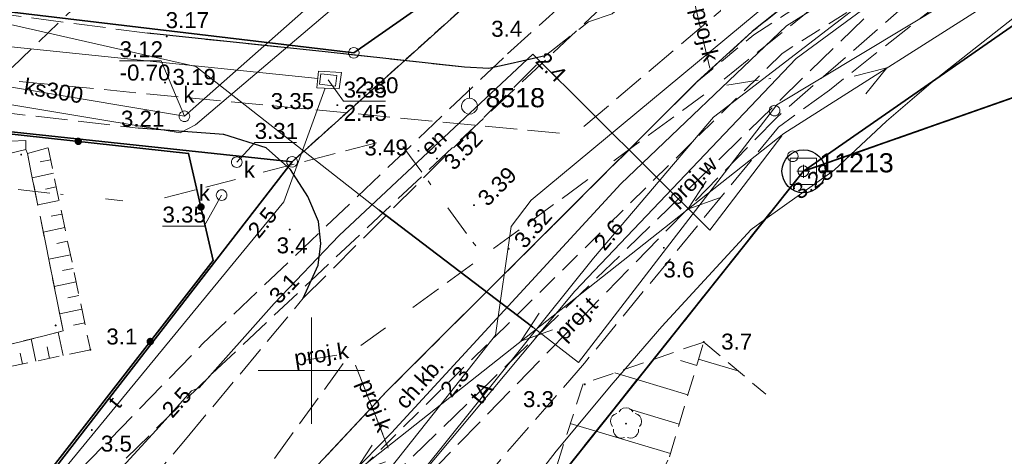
# Model space of a CAD drawing. Extents: x 5461355 to 5464904, y 5969481 to 5972975.
# Tile 32 of 40: x 5462486 to 5462533, y 5972246 to 5972266. Entities that reach past the tile are written whole.
import ezdxf
from ezdxf.enums import TextEntityAlignment as Align

# ---------------------------------------------------------------- set-up
doc = ezdxf.new("R2010")
doc.units = 0
for name, pattern in [('L_0_05', [1.75, 1.25, -0.5]), ('PRZER1-1', [1, 0.5, -0.5]), ('PRZER2-1', [1.5, 1, -0.5]), ('PRZER3-1', [2, 1.5, -0.5]), ('PRZER3-2', [2.5, 1.5, -1])]:
    doc.linetypes.add(name, pattern=pattern)
doc.layers.get('0').update_dxf_attribs({"linetype": 'CONTINUOUS'})
for name, color, linetype, lineweight in [('GEPPGD', 7, 'CONTINUOUS', 18), ('GEPPGO', 7, 'CONTINUOUS', 18), ('GESDZI', 7, 'CONTINUOUS', 18), ('GESJOB', 7, 'CONTINUOUS', 35), ('GSLKOG', 7, 'CONTINUOUS', 35), ('GSLKRW', 7, 'CONTINUOUS', 25), ('GSPPPK', 7, 'CONTINUOUS', 18), ('GSPPPK_O', 7, 'CONTINUOUS', 18), ('GSPSSP', 7, 'CONTINUOUS', 18), ('GSPSSP_O', 7, 'CONTINUOUS', 18), ('GSPWPN', 7, 'CONTINUOUS', 13), ('GSPWPN_O', 7, 'CONTINUOUS', 13), ('GSPWPS', 7, 'CONTINUOUS', 13), ('GSPWPS_O', 7, 'CONTINUOUS', 13), ('GSSKOA', 7, 'CONTINUOUS', 18), ('GSSKOD', 7, 'CONTINUOUS', 18), ('GSSKOD_O', 7, 'CONTINUOUS', 18), ('GSSZSN', 7, 'CONTINUOUS', 18), ('GULLOB', 7, 'CONTINUOUS', 35), ('GUPISN', 7, 'CONTINUOUS', 18), ('GUPIWZ', 7, 'CONTINUOUS', 18), ('GUPPRZ_O', 7, 'CONTINUOUS', 18), ('GUSIKP', 7, 'CONTINUOUS', 18), ('KRZYZE_2000', 230, 'CONTINUOUS', 18), ('OSN_OZN', 1, 'L_0_05', 18), ('ZAKRES', 3, 'L_0_05', 18)]:
    doc.layers.add(name, color=color, linetype=linetype, lineweight=lineweight)
for name, color, linetype, lineweight, true_color in [('GESKKL', 7, 'CONTINUOUS', 18, 0x24bc24), ('GESUZY', 7, 'CONTINUOUS', 18, 0x008000), ('GSPRDL', 7, 'CONTINUOUS', 18, 0x008000), ('GULEPR', 1, 'CONTINUOUS', 18, 0xff0000), ('GULEPR_O', 1, 'CONTINUOUS', 18, 0xff0000), ('GULGPR', 7, 'CONTINUOUS', 18, 0xbfbf00), ('GULKPR', 7, 'CONTINUOUS', 18, 0x803300), ('GULKPR_O', 7, 'CONTINUOUS', 18, 0x803300), ('GULTPR', 7, 'CONTINUOUS', 18, 0xff9100), ('GULTPR_O', 7, 'CONTINUOUS', 18, 0xff9100), ('GULWPR', 5, 'CONTINUOUS', 18, 0x0000ff), ('GULWPR_O', 5, 'CONTINUOUS', 18, 0x0000ff), ('GUPKSD', 7, 'CONTINUOUS', 18, 0x803300), ('GUPKSD_O', 7, 'CONTINUOUS', 18, 0x803300)]:
    doc.layers.add(name, color=color, linetype=linetype, lineweight=lineweight, true_color=true_color)
doc.styles.add('Arial', font='arial.ttf')

# ---------------------------------------------------------------- blocks, each defined once
blk = doc.blocks.new('GSPSSP1')
at = {"color": 0}
blk.add_lwpolyline([(0.625, 0.625), (0.625, -0.625), (-0.625, -0.625), (-0.625, 0.625)], close=True, dxfattribs=at)
for points in [[(0.3, 0), (-0.3, 0)], [(0, 0.3), (0, -0.3)]]:
    blk.add_lwpolyline(points, dxfattribs=at)
blk = doc.blocks.new('GSPPPK1')
at = {"color": 0}
blk.add_lwpolyline([(0, 0.875), (0, 0.375)], dxfattribs=at)
blk.add_lwpolyline([(0, 0.375), (0.115881, 0.356646), (0.220419, 0.303381), (0.303381, 0.220419), (0.356646, 0.115881), (0.375, 0), (0.356646, -0.115881), (0.303381, -0.220419), (0.220419, -0.303381), (0.115881, -0.356646), (0, -0.375), (-0.115881, -0.356646), (-0.220419, -0.303381), (-0.303381, -0.220419), (-0.356646, -0.115881), (-0.375, 0), (-0.356646, 0.115881), (-0.303381, 0.220419), (-0.220419, 0.303381), (-0.115881, 0.356646)], close=True, dxfattribs=at)
blk = doc.blocks.new('GSPRDL1')
blk.add_hatch(color=0).paths.add_polyline_path([(0, -0.045), (0.013906, -0.042798), (0.02645, -0.036406), (0.036406, -0.02645), (0.042798, -0.013906), (0.045, 0), (0.042798, 0.013906), (0.036406, 0.02645), (0.02645, 0.036406), (0.013906, 0.042798), (0, 0.045), (-0.013906, 0.042798), (-0.02645, 0.036406), (-0.036406, 0.02645), (-0.042798, 0.013906), (-0.045, 0), (-0.042798, -0.013906), (-0.036406, -0.02645), (-0.02645, -0.036406), (-0.013906, -0.042798)])
at = {"color": 0}
for points in [[(-0.635969, -0.134326), (-0.70458, -0.024001), (-0.731429, 0.103115), (-0.713292, 0.231763), (-0.652348, 0.346501), (-0.55591, 0.433559), (-0.435555, 0.482485)], [(-0.324277, 0.563333), (-0.240553, 0.662679), (-0.127956, 0.727494), (0, 0.75), (0.127956, 0.727494), (0.240553, 0.662679), (0.324277, 0.563333)], [(0.435555, 0.482485), (0.55591, 0.433559), (0.652348, 0.346501), (0.713292, 0.231763), (0.731429, 0.103115), (0.70458, -0.024001), (0.635969, -0.134326)], [(-0.068773, -0.646351), (-0.194901, -0.677512), (-0.324092, -0.663766), (-0.440839, -0.606763), (-0.531129, -0.513345), (-0.584125, -0.394725), (-0.593465, -0.265141)], [(0.593465, -0.265141), (0.584125, -0.394725), (0.531129, -0.513345), (0.440839, -0.606763), (0.324092, -0.663766), (0.194901, -0.677512), (0.068773, -0.646351)]]:
    blk.add_lwpolyline(points, dxfattribs=at)
blk = doc.blocks.new('GSPWPN1')
blk.add_hatch(color=0).paths.add_polyline_path([(-0.045, 0), (-0.043, -0.012), (-0.039, -0.022), (-0.032, -0.032), (-0.022, -0.039), (-0.012, -0.043), (0, -0.045), (0.012, -0.043), (0.022, -0.039), (0.032, -0.032), (0.039, -0.022), (0.043, -0.012), (0.045, 0), (0.043, 0.012), (0.039, 0.022), (0.032, 0.032), (0.022, 0.039), (0.012, 0.043), (0, 0.045), (-0.012, 0.043), (-0.022, 0.039), (-0.032, 0.032), (-0.039, 0.022), (-0.043, 0.012)])
blk = doc.blocks.new('GSPWPS1')
blk.add_hatch(color=0).paths.add_polyline_path([(-0.045, 0), (-0.043467, -0.011647), (-0.038971, -0.0225), (-0.03182, -0.03182), (-0.0225, -0.038971), (-0.011647, -0.043467), (0, -0.045), (0.011647, -0.043467), (0.0225, -0.038971), (0.03182, -0.03182), (0.038971, -0.0225), (0.043467, -0.011647), (0.045, 0), (0.043467, 0.011647), (0.038971, 0.0225), (0.03182, 0.03182), (0.0225, 0.038971), (0.011647, 0.043467), (0, 0.045), (-0.011647, 0.043467), (-0.0225, 0.038971), (-0.03182, 0.03182), (-0.038971, 0.0225), (-0.043467, 0.011647)])
blk = doc.blocks.new('GUPKSD1')
at = {"color": 0}
blk.add_lwpolyline([(0, 0.25), (0.064705, 0.241481), (0.125, 0.216506), (0.176777, 0.176777), (0.216506, 0.125), (0.241481, 0.064705), (0.25, 0), (0.241481, -0.064705), (0.216506, -0.125), (0.176777, -0.176777), (0.125, -0.216506), (0.064705, -0.241481), (0, -0.25), (-0.064705, -0.241481), (-0.125, -0.216506), (-0.176777, -0.176777), (-0.216506, -0.125), (-0.241481, -0.064705), (-0.25, 0), (-0.241481, 0.064705), (-0.216506, 0.125), (-0.176777, 0.176777), (-0.125, 0.216506), (-0.064705, 0.241481)], close=True, dxfattribs=at)
blk = doc.blocks.new('GUPIWZ1_3')
at = {"color": 0}
blk.add_lwpolyline([(0.375, -0.25), (-0.375, -0.25), (-0.375, 0.25), (0.375, 0.25)], close=True, dxfattribs=at)
blk = doc.blocks.new('GEPPGD1_1')
at = {"color": 0}
blk.add_lwpolyline([(0, 0.25), (0.077254, 0.237764), (0.146946, 0.202254), (0.202254, 0.146946), (0.237764, 0.077254), (0.25, 0), (0.237764, -0.077254), (0.202254, -0.146946), (0.146946, -0.202254), (0.077254, -0.237764), (0, -0.25), (-0.077254, -0.237764), (-0.146946, -0.202254), (-0.202254, -0.146946), (-0.237764, -0.077254), (-0.25, 0), (-0.237764, 0.077254), (-0.202254, 0.146946), (-0.146946, 0.202254), (-0.077254, 0.237764)], close=True, dxfattribs=at)
blk = doc.blocks.new('GEPPGO1_1')
at = {"color": 0}
blk.add_lwpolyline([(0, 0.25), (0.077254, 0.237764), (0.146946, 0.202254), (0.202254, 0.146946), (0.237764, 0.077254), (0.25, 0), (0.237764, -0.077254), (0.202254, -0.146946), (0.146946, -0.202254), (0.077254, -0.237764), (0, -0.25), (-0.077254, -0.237764), (-0.146946, -0.202254), (-0.202254, -0.146946), (-0.237764, -0.077254), (-0.25, 0), (-0.237764, 0.077254), (-0.202254, 0.146946), (-0.146946, 0.202254), (-0.077254, 0.237764)], close=True, dxfattribs=at)
blk = doc.blocks.new('KOLO')
blk.add_hatch(color=0).paths.add_polyline_path([(-0.175, 0), (-0.169037, -0.045293), (-0.151554, -0.0875), (-0.123744, -0.123744), (-0.0875, -0.151554), (-0.045293, -0.169037), (0, -0.175), (0.045293, -0.169037), (0.0875, -0.151554), (0.123744, -0.123744), (0.151554, -0.0875), (0.169037, -0.045293), (0.175, 0), (0.169037, 0.045293), (0.151554, 0.0875), (0.123744, 0.123744), (0.0875, 0.151554), (0.045293, 0.169037), (0, 0.175), (-0.045293, 0.169037), (-0.0875, 0.151554), (-0.123744, 0.123744), (-0.151554, 0.0875), (-0.169037, 0.045293)])
blk = doc.blocks.new('SUEP1')
at = {"color": 0}
blk.add_lwpolyline([(-0.75, -0.5), (0.75, 0), (-0.75, 0.5)], dxfattribs=at)
blk = doc.blocks.new('GUPISN1')
at = {"color": 0}
blk.add_lwpolyline([(0, 0.25), (0.064705, 0.241481), (0.125, 0.216506), (0.176777, 0.176777), (0.216506, 0.125), (0.241481, 0.064705), (0.25, 0), (0.241481, -0.064705), (0.216506, -0.125), (0.176777, -0.176777), (0.125, -0.216506), (0.064705, -0.241481), (0, -0.25), (-0.064705, -0.241481), (-0.125, -0.216506), (-0.176777, -0.176777), (-0.216506, -0.125), (-0.241481, -0.064705), (-0.25, 0), (-0.241481, 0.064705), (-0.216506, 0.125), (-0.176777, 0.176777), (-0.125, 0.216506), (-0.064705, 0.241481)], close=True, dxfattribs=at)

msp = doc.modelspace()

# ---------------------------------------------------------------- linework, layer by layer
at = {"layer": 'GESDZI', "color": 84, "linetype": 'Continuous', "lineweight": 35, "elevation": 10.22}
for points in [[(5462552.44, 5972302.79), (5462515.07, 5972400), (5462508.3, 5972371.1), (5462501.95, 5972343.96), (5462495.52, 5972316.49), (5462483.95, 5972267.08), (5462501.99, 5972264.94), (5462514.49, 5972273.68)], [(5462651.22, 5972267.96), (5462653.76, 5972289.26), (5462603.85, 5972292.22), (5462564.43, 5972288.11), (5462523.12, 5972259.37), (5462569.03, 5972275.5), (5462615.12, 5972272.71)], [(5462479.74, 5972267.58), (5462462.24, 5972273.68), (5462456.65, 5972282.84), (5462449.39, 5972284.06), (5462444.19, 5972278.84), (5462440.49, 5972275.48), (5462446.58, 5972265.43), (5462499.09, 5972259.82), (5462514.49, 5972273.68), (5462501.99, 5972264.94), (5462483.95, 5972267.08)]]:
    msp.add_lwpolyline(points, close=True, dxfattribs=at)
for points in [[(5462552.44, 5972302.79), (5462514.49, 5972273.68), (5462499.09, 5972259.82), (5462484.81, 5972241.37), (5462479.23, 5972234.17), (5462464.73, 5972209.82), (5462457.45, 5972184.44), (5462453.87, 5972157.77), (5462457.87, 5972101.97), (5462458.58, 5972092.02), (5462459.45, 5972086.04), (5462459.72, 5972075.93), (5462424.23, 5971963.77), (5462421.07, 5971953.77), (5462377.38, 5971905.1), (5462396.95, 5971904.43), (5462424.66, 5971940.41), (5462468.85, 5972073.61), (5462464.9, 5972151.67), (5462472.7, 5972196.07), (5462523.12, 5972259.37), (5462564.43, 5972288.11), (5462603.85, 5972292.22)], [(5462880.58, 5971864.41), (5462868.07, 5971903.66), (5462716.09, 5971917.91), (5462701.65, 5971919.26), (5462699.25, 5971919.55), (5462696.65, 5971919.73), (5462678.14, 5971921.53), (5462658.22, 5971923.38), (5462639.31, 5971925.14), (5462580.4, 5971930.64), (5462580.99, 5971970.63), (5462581.26, 5971988.63), (5462581.38, 5971996.63), (5462581.71, 5972019.24), (5462579.02, 5972070.41), (5462569.44, 5972241.64), (5462569.03, 5972275.5), (5462523.12, 5972259.37), (5462472.7, 5972196.07), (5462464.9, 5972151.67), (5462468.85, 5972073.61), (5462424.66, 5971940.41), (5462396.95, 5971904.43), (5462373.23, 5971712.32)], [(5462484.81, 5972241.37), (5462499.09, 5972259.82), (5462446.58, 5972265.43)]]:
    msp.add_lwpolyline(points, dxfattribs=at)
at = {"layer": 'GESJOB', "color": 252, "linetype": 'PRZER3-2', "lineweight": 35}
msp.add_lwpolyline([(5462639.31, 5971925.14), (5462580.4, 5971930.64), (5462580.99, 5971970.63), (5462581.26, 5971988.63), (5462581.38, 5971996.63), (5462581.71, 5972019.24), (5462579.02, 5972070.41), (5462569.44, 5972241.64), (5462569.03, 5972275.5), (5462523.12, 5972259.37), (5462472.7, 5972196.07), (5462464.9, 5972151.67), (5462468.85, 5972073.61), (5462424.66, 5971940.41), (5462396.95, 5971904.43), (5462377.38, 5971905.1), (5462365.9, 5971909.32), (5462357.69, 5971912.33), (5462357.51, 5971912.55), (5462260.21, 5971948.8), (5462223.9, 5971961.75), (5462200.87, 5971970.54), (5461925.3, 5971896.94)], dxfattribs=at)
msp.add_lwpolyline([(5462639.31, 5971925.14), (5462580.4, 5971930.64), (5462580.99, 5971970.63), (5462581.26, 5971988.63), (5462581.38, 5971996.63), (5462581.71, 5972019.24), (5462579.02, 5972070.41), (5462569.44, 5972241.64), (5462569.03, 5972275.5), (5462523.12, 5972259.37), (5462472.7, 5972196.07), (5462464.9, 5972151.67), (5462468.85, 5972073.61), (5462424.66, 5971940.41), (5462396.95, 5971904.43), (5462377.38, 5971905.1), (5462365.9, 5971909.32), (5462357.69, 5971912.33), (5462357.51, 5971912.55), (5462260.21, 5971948.8), (5462223.9, 5971961.75), (5462200.87, 5971970.54), (5461925.3, 5971896.94)], dxfattribs=at)
at = {"layer": 'GESKKL', "color": 252, "linetype": 'PRZER3-1', "lineweight": 18}
for points in [[(5462512.871, 5972272.548), (5462511.4, 5972275.42), (5462494.03, 5972276.57), (5462471.58, 5972282.03), (5462471.69, 5972283.13), (5462493.92, 5972277.83), (5462510.86, 5972276.46), (5462490.15, 5972316.86), (5462489.19, 5972311.06), (5462483.81, 5972286.34), (5462474.64, 5972288.39), (5462475.66, 5972298.17), (5462471.59, 5972299.11), (5462463.99, 5972300.65), (5462460.613, 5972301.419), (5462456.65, 5972282.84), (5462462.24, 5972273.68), (5462479.74, 5972267.58), (5462483.95, 5972267.08), (5462501.99, 5972264.94)], [(5462653.76, 5972289.26), (5462652.826, 5972281.431), (5462641.588, 5972282.055), (5462642.54, 5972289.925), (5462603.85, 5972292.22), (5462564.43, 5972288.11), (5462523.12, 5972259.37), (5462569.03, 5972275.5), (5462584.95, 5972274.536), (5462615.12, 5972272.71), (5462611.335, 5972241.741), (5462709.647, 5972236.049), (5462707.26, 5972248.16), (5462695.34, 5972286.78)]]:
    msp.add_lwpolyline(points, close=True, dxfattribs=at)
at = {"layer": 'GESUZY', "color": 252, "linetype": 'PRZER1-1', "lineweight": 18}
for points in [[(5462512.871, 5972272.548), (5462511.4, 5972275.42), (5462494.03, 5972276.57), (5462471.58, 5972282.03), (5462471.69, 5972283.13), (5462493.92, 5972277.83), (5462510.86, 5972276.46), (5462490.15, 5972316.86), (5462489.19, 5972311.06), (5462483.81, 5972286.34), (5462474.64, 5972288.39), (5462475.66, 5972298.17), (5462471.59, 5972299.11), (5462463.99, 5972300.65), (5462460.613, 5972301.419), (5462456.65, 5972282.84), (5462462.24, 5972273.68), (5462479.74, 5972267.58), (5462483.95, 5972267.08), (5462501.99, 5972264.94)], [(5462653.76, 5972289.26), (5462652.826, 5972281.431), (5462641.588, 5972282.055), (5462642.54, 5972289.925), (5462603.85, 5972292.22), (5462564.43, 5972288.11), (5462523.12, 5972259.37), (5462569.03, 5972275.5), (5462584.95, 5972274.536), (5462615.12, 5972272.71), (5462611.335, 5972241.741), (5462709.647, 5972236.049), (5462707.26, 5972248.16), (5462695.34, 5972286.78)], [(5462514.49, 5972273.68), (5462512.871, 5972272.548), (5462501.99, 5972264.94), (5462483.95, 5972267.08), (5462479.74, 5972267.58), (5462462.24, 5972273.68), (5462456.65, 5972282.84), (5462449.39, 5972284.06), (5462444.19, 5972278.84), (5462440.49, 5972275.48), (5462446.58, 5972265.43), (5462499.09, 5972259.82)]]:
    msp.add_lwpolyline(points, close=True, dxfattribs=at)
for points in [[(5462552.44, 5972302.79), (5462514.49, 5972273.68), (5462499.09, 5972259.82), (5462484.81, 5972241.37), (5462479.23, 5972234.17), (5462464.73, 5972209.82), (5462457.45, 5972184.44), (5462453.87, 5972157.77), (5462457.87, 5972101.97), (5462458.58, 5972092.02), (5462459.45, 5972086.04), (5462459.72, 5972075.93), (5462459.606, 5972075.568), (5462421.07, 5971953.77), (5462377.38, 5971905.1), (5462396.95, 5971904.43), (5462424.66, 5971940.41), (5462468.85, 5972073.61), (5462464.9, 5972151.67), (5462472.7, 5972196.07), (5462523.12, 5972259.37), (5462564.43, 5972288.11), (5462603.85, 5972292.22)], [(5462639.31, 5971925.14), (5462580.4, 5971930.64), (5462580.99, 5971970.63), (5462581.26, 5971988.63), (5462581.38, 5971996.63), (5462581.658, 5972015.66), (5462581.71, 5972019.24), (5462579.02, 5972070.41), (5462575.8, 5972127.97), (5462573.873, 5972162.41), (5462571.197, 5972210.24), (5462570.072, 5972230.35), (5462569.44, 5972241.64), (5462569.03, 5972275.5), (5462523.12, 5972259.37), (5462472.7, 5972196.07), (5462464.9, 5972151.67), (5462468.85, 5972073.61), (5462424.66, 5971940.41), (5462396.95, 5971904.43), (5462373.23, 5971712.32)], [(5462446.58, 5972265.43), (5462499.09, 5972259.82), (5462484.81, 5972241.37)]]:
    msp.add_lwpolyline(points, dxfattribs=at)
at = {"layer": 'GSLKOG', "color": 252, "linetype": 'Continuous', "lineweight": 35}
msp.add_lwpolyline([(5462484.86, 5972241.64), (5462495.39, 5972255.18), (5462494.23, 5972260.21), (5462446.58, 5972265.43), (5462440.4, 5972275.32)], dxfattribs=at)
at = {"layer": 'GSLKRW', "color": 252, "linetype": 'Continuous', "lineweight": 25}
for points in [[(5462570.41, 5972297.28), (5462564.95, 5972295.66), (5462560.81, 5972294.19), (5462555.36, 5972291.2), (5462551.96, 5972289.33), (5462547.48, 5972285.68), (5462541.68, 5972282.25), (5462537.24, 5972278.9), (5462528.77, 5972272.35), (5462520.72, 5972265.94), (5462518.12, 5972263.57), (5462503.55, 5972249.04), (5462498.7, 5972243.86), (5462492.85, 5972237.15), (5462489.74, 5972233.19), (5462486.81, 5972229.06), (5462482.96, 5972223.28)], [(5462510.99, 5972264.79), (5462509.34, 5972264.42), (5462508.34, 5972264.2), (5462507.19, 5972264.26), (5462500.51, 5972265), (5462492.3, 5972265.86)], [(5462499.62, 5972253.4), (5462500.31, 5972254.96), (5462500.44, 5972255.97), (5462500.34, 5972257.01), (5462499.83, 5972258.19), (5462499.01, 5972259.46), (5462497.88, 5972260.48), (5462495.89, 5972261.1), (5462491.86, 5972261.4)]]:
    msp.add_lwpolyline(points, dxfattribs=at)
at = {"layer": 'GSSKOA', "color": 252, "linetype": 'PRZER3-1', "lineweight": 18}
msp.add_lwpolyline([(5462510.99, 5972264.79), (5462508.34, 5972264.2), (5462507.19, 5972264.26), (5462500.51, 5972265), (5462492.3, 5972265.86), (5462481.559, 5972267.277), (5462478.147, 5972267.494), (5462473.152, 5972269.318), (5462463.58, 5972272.761, -0.356655), (5462456.098, 5972284.867), (5462458.189, 5972294.82), (5462460.577, 5972306.197), (5462462.125, 5972314.009), (5462463.559, 5972320.921), (5462464.675, 5972325.569), (5462465.543, 5972328.775), (5462467.444, 5972335.673), (5462471.875, 5972350.653), (5462475.544, 5972363.274), (5462480.544, 5972380.005), (5462484.001, 5972391.313), (5462488.466, 5972405.55), (5462486.076, 5972406.409), (5462481.072, 5972401.5)], format="xyb", dxfattribs=at)
for points in [[(5462570.41, 5972297.28), (5462564.95, 5972295.66), (5462560.81, 5972294.19), (5462555.36, 5972291.2), (5462551.96, 5972289.33), (5462547.48, 5972285.68), (5462541.68, 5972282.25), (5462537.24, 5972278.9), (5462528.77, 5972272.35), (5462520.72, 5972265.94), (5462518.12, 5972263.57), (5462503.55, 5972249.04), (5462498.7, 5972243.86), (5462495.41, 5972240.18), (5462492.85, 5972237.15), (5462489.74, 5972233.19), (5462486.81, 5972229.06), (5462482.96, 5972223.28)], [(5462483.334, 5972232.939), (5462487.26, 5972238.5), (5462490.92, 5972243.02), (5462494.08, 5972246.77), (5462499.62, 5972253.4), (5462510.99, 5972264.79), (5462513.02, 5972266.39), (5462514.13, 5972266.77), (5462519.76, 5972271.67), (5462521.19, 5972272.64), (5462530.96, 5972280.47), (5462540.96, 5972287.78), (5462548.82, 5972293.47), (5462555.12, 5972297.2)], [(5462455.508, 5972296.992), (5462450.172, 5972286.173), (5462448.418, 5972277.634), (5462447.974, 5972275.607), (5462447.591, 5972274.848), (5462459.868, 5972267.749), (5462464.75, 5972264.2), (5462469.898, 5972263.763), (5462481.086, 5972262.646), (5462491.86, 5972261.4), (5462495.89, 5972261.1), (5462497.88, 5972260.48), (5462499.01, 5972259.46), (5462499.83, 5972258.19), (5462500.34, 5972257.01), (5462500.44, 5972255.97), (5462500.31, 5972254.96), (5462499.62, 5972253.4), (5462510.99, 5972264.79)], [(5462483.562, 5972250.648), (5462488.332, 5972251.874), (5462486.652, 5972260.211), (5462486.572, 5972260.395), (5462481.707, 5972259.215)]]:
    msp.add_lwpolyline(points, dxfattribs=at)
at = {"layer": 'GSSKOD', "color": 252, "linetype": 'PRZER2-1', "lineweight": 18}
for points in [[(5462482.96, 5972223.28), (5462486.81, 5972229.06), (5462489.74, 5972233.19), (5462492.85, 5972237.15), (5462495.41, 5972240.18), (5462498.7, 5972243.86), (5462503.55, 5972249.04), (5462518.12, 5972263.57), (5462520.79, 5972265.79), (5462529.36, 5972271.29), (5462538.47, 5972277), (5462543.25, 5972280), (5462548.91, 5972283.3), (5462553.82, 5972286.52), (5462556.87, 5972288.02), (5462562.51, 5972290.8), (5462566.06, 5972292.02), (5462571.18, 5972293.7), (5462577.26, 5972294.65), (5462583.26, 5972295.61), (5462588.52, 5972295.8), (5462597.9, 5972295.67)], [(5462597.84, 5972294.09), (5462588.43, 5972294.3), (5462583.39, 5972294.09), (5462577.39, 5972293.33), (5462571.63, 5972292.2), (5462566.53, 5972290.6), (5462563.14, 5972289.42), (5462557.67, 5972286.79), (5462554.62, 5972285.1), (5462549.51, 5972282.07), (5462544.02, 5972278.65), (5462539.29, 5972275.64), (5462530.23, 5972270.04), (5462522.12, 5972264.91), (5462499.8, 5972242.89), (5462496.56, 5972239.18), (5462494.04, 5972236.1), (5462491.03, 5972232.33), (5462488.11, 5972228.38), (5462484.29, 5972222.54)]]:
    msp.add_lwpolyline(points, dxfattribs=at)
at = {"layer": 'GSSZSN', "color": 252, "linetype": 'PRZER2-1', "lineweight": 18}
for points in [[(5462462.715, 5972263.709), (5462469.898, 5972263.763), (5462481.086, 5972262.646), (5462481.382, 5972260.524), (5462486.572, 5972260.823), (5462486.572, 5972260.395), (5462481.707, 5972259.215), (5462480.593, 5972259.408), (5462480.229, 5972260.245), (5462479.908, 5972261.869)], [(5462507.435, 5972232.056), (5462515.011, 5972242.187), (5462516.822, 5972245.942), (5462518.437, 5972251.347), (5462512.77, 5972249.383), (5462508.411, 5972235.846)]]:
    msp.add_lwpolyline(points, close=True, dxfattribs=at)
for points in [[(5462483.562, 5972250.648), (5462488.332, 5972251.874), (5462486.652, 5972260.211), (5462487.622, 5972260.48), (5462489.611, 5972250.981), (5462484.493, 5972249.909)], [(5462507.435, 5972232.056), (5462515.011, 5972242.187), (5462516.822, 5972245.942), (5462518.437, 5972251.347), (5462521.363, 5972248.888)]]:
    msp.add_lwpolyline(points, dxfattribs=at)
at = {"layer": 'GSSZSN', "color": 252, "linetype": 'Continuous', "lineweight": 18}
for points in [[(5462487.74, 5972259.915), (5462487.247, 5972259.812)], [(5462487.874, 5972259.277), (5462486.882, 5972259.069)], [(5462488.008, 5972258.638), (5462487.509, 5972258.534)], [(5462488.141, 5972258), (5462487.139, 5972257.79)], [(5462488.275, 5972257.362), (5462487.772, 5972257.256)], [(5462488.409, 5972256.723), (5462487.397, 5972256.512)], [(5462488.542, 5972256.085), (5462488.034, 5972255.979)], [(5462488.676, 5972255.447), (5462487.655, 5972255.233)], [(5462488.81, 5972254.808), (5462488.297, 5972254.701)], [(5462488.943, 5972254.17), (5462487.913, 5972253.954)], [(5462489.077, 5972253.532), (5462488.559, 5972253.423)], [(5462489.211, 5972252.893), (5462488.17, 5972252.675)], [(5462489.344, 5972252.255), (5462488.822, 5972252.146)], [(5462488.331, 5972250.713), (5462488.1, 5972251.815)], [(5462487.055, 5972250.446), (5462486.836, 5972251.49)], [(5462487.693, 5972250.579), (5462487.58, 5972251.116)], [(5462486.416, 5972250.312), (5462486.31, 5972250.82)], [(5462518.11, 5972250.25), (5462517.348, 5972250.478)], [(5462518.198, 5972250.547), (5462520.046, 5972249.995)], [(5462517.697, 5972248.87), (5462514.255, 5972249.898)], [(5462517.285, 5972247.489), (5462514.947, 5972248.187)], [(5462516.872, 5972246.109), (5462512.168, 5972247.514)]]:
    msp.add_lwpolyline(points, dxfattribs=at)
at = {"layer": 'GULEPR', "color": 1, "linetype": 'PRZER3-1', "lineweight": 18, "true_color": 0xff0000, "elevation": 10.14}
for points in [[(5462481.312, 5972234.779), (5462486.343, 5972242.471), (5462494.904, 5972251.272), (5462509.216, 5972264.885), (5462517.055, 5972271.922), (5462517.498, 5972271.605), (5462525.042, 5972278.674), (5462532.62, 5972285.192), (5462539.846, 5972290.62), (5462551.924, 5972296.859), (5462557.517, 5972300.218)], [(5462481.312, 5972234.779), (5462486.343, 5972242.471), (5462494.904, 5972251.272), (5462509.216, 5972264.885), (5462517.055, 5972271.922), (5462517.498, 5972271.605), (5462525.042, 5972278.674), (5462532.62, 5972285.192), (5462539.846, 5972290.62), (5462551.924, 5972296.859), (5462557.517, 5972300.218)], [(5462596.562, 5972293.683), (5462588.728, 5972293.89), (5462577.776, 5972293.104), (5462565.765, 5972290.217), (5462559.278, 5972287.065), (5462550.469, 5972282.342), (5462534.432, 5972271.143), (5462524.342, 5972263.185), (5462521.95, 5972261.441), (5462512.828, 5972250.349), (5462496.493, 5972231.526), (5462491.457, 5972225.506), (5462477.057, 5972232.79)], [(5462596.562, 5972293.683), (5462588.728, 5972293.89), (5462577.776, 5972293.104), (5462565.765, 5972290.217), (5462559.278, 5972287.065), (5462550.469, 5972282.342), (5462534.432, 5972271.143), (5462524.342, 5972263.185), (5462521.95, 5972261.441), (5462512.828, 5972250.349), (5462496.493, 5972231.526), (5462491.457, 5972225.506), (5462477.057, 5972232.79)], [(5462596.562, 5972293.683), (5462588.728, 5972293.89), (5462577.776, 5972293.104), (5462565.765, 5972290.217), (5462559.278, 5972287.065), (5462550.469, 5972282.342), (5462534.432, 5972271.143), (5462524.342, 5972263.185), (5462521.95, 5972261.441), (5462512.828, 5972250.349), (5462496.493, 5972231.526), (5462491.457, 5972225.506), (5462477.057, 5972232.79)], [(5462596.562, 5972293.683), (5462588.728, 5972293.89), (5462577.776, 5972293.104), (5462565.765, 5972290.217), (5462559.278, 5972287.065), (5462550.469, 5972282.342), (5462534.432, 5972271.143), (5462524.342, 5972263.185), (5462521.95, 5972261.441), (5462512.828, 5972250.349), (5462496.493, 5972231.526), (5462491.457, 5972225.506), (5462477.057, 5972232.79)]]:
    msp.add_lwpolyline(points, dxfattribs=at)
at = {"layer": 'GULEPR', "color": 1, "linetype": 'Continuous', "lineweight": 18, "true_color": 0xff0000, "elevation": 10.14}
for points in [[(5462458.51, 5972297.87), (5462455, 5972282.22), (5462453.17, 5972273.5), (5462461.11, 5972264.3), (5462467.4, 5972255.77), (5462471.26, 5972250.87), (5462475.48, 5972249.2), (5462478.12, 5972248.66), (5462480.89, 5972256.28), (5462482.04, 5972263.14), (5462493.83, 5972261.18), (5462494.56, 5972261.55), (5462504.27, 5972269.81), (5462513.85, 5972277.78), (5462522.49, 5972284.94), (5462533.64, 5972292.19), (5462543.66, 5972298.78)], [(5462458.51, 5972297.87), (5462455, 5972282.22), (5462453.17, 5972273.5), (5462461.11, 5972264.3), (5462467.4, 5972255.77), (5462471.26, 5972250.87), (5462475.48, 5972249.2), (5462478.12, 5972248.66), (5462480.89, 5972256.28), (5462482.04, 5972263.14), (5462493.83, 5972261.18), (5462494.56, 5972261.55), (5462504.27, 5972269.81), (5462513.85, 5972277.78), (5462522.49, 5972284.94), (5462533.64, 5972292.19), (5462543.66, 5972298.78)], [(5462459.29, 5972297.15), (5462457.08, 5972286.36), (5462456.65, 5972282.64), (5462457.08, 5972280.16), (5462459.08, 5972276.6), (5462460.65, 5972275.06), (5462470.38, 5972270.21), (5462477.82, 5972268.1), (5462494.57, 5972264.29), (5462503.18, 5972257.54), (5462510.4, 5972252.04), (5462512.55, 5972250.39), (5462521.87, 5972262.5), (5462546.02, 5972277.04), (5462561.04, 5972286.89), (5462560.86, 5972287.58), (5462559.63, 5972291.13), (5462559.19, 5972292.17), (5462556.75, 5972298.92)], [(5462459.29, 5972297.15), (5462457.08, 5972286.36), (5462456.65, 5972282.64), (5462457.08, 5972280.16), (5462459.08, 5972276.6), (5462460.65, 5972275.06), (5462470.38, 5972270.21), (5462477.82, 5972268.1), (5462494.57, 5972264.29), (5462503.18, 5972257.54), (5462510.4, 5972252.04), (5462512.55, 5972250.39), (5462521.87, 5972262.5), (5462546.02, 5972277.04), (5462561.04, 5972286.89), (5462560.86, 5972287.58), (5462559.63, 5972291.13), (5462559.19, 5972292.17), (5462556.75, 5972298.92)], [(5462471.06, 5972220.73), (5462522.195, 5972261.149), (5462564.25, 5972287.859), (5462603.754, 5972291.955), (5462636.144, 5972287.306), (5462663.052, 5972286.896), (5462691.01, 5972286.76)], [(5462471.06, 5972220.73), (5462522.195, 5972261.149), (5462564.25, 5972287.859), (5462603.754, 5972291.955), (5462636.144, 5972287.306), (5462663.052, 5972286.896), (5462691.01, 5972286.76)], [(5462465.25, 5972233.02), (5462474.31, 5972233.11), (5462481.61, 5972232.26), (5462487.29, 5972241.3), (5462492.7, 5972247.2), (5462494.37, 5972249.05), (5462494.72, 5972249.19), (5462498.25, 5972253.15), (5462501.3, 5972256.35), (5462510.41, 5972264.88), (5462518.73, 5972256.61), (5462522.11, 5972261.03)], [(5462465.25, 5972233.02), (5462474.31, 5972233.11), (5462481.61, 5972232.26), (5462487.29, 5972241.3), (5462492.7, 5972247.2), (5462494.37, 5972249.05), (5462494.72, 5972249.19), (5462498.25, 5972253.15), (5462501.3, 5972256.35), (5462510.41, 5972264.88), (5462518.73, 5972256.61), (5462522.11, 5972261.03)]]:
    msp.add_lwpolyline(points, dxfattribs=at)
at = {"layer": 'GULGPR', "color": 52, "linetype": 'Continuous', "lineweight": 18, "true_color": 0xbfbf00, "elevation": 10.14}
for points in [[(5462525.34, 5972260.15), (5462527.03, 5972261.73), (5462529.22, 5972263.6), (5462533.48, 5972266.96), (5462535.47, 5972268.49), (5462544.56, 5972274.8), (5462550.43, 5972279.17), (5462559.77, 5972285.6), (5462560.39, 5972286.58), (5462562.31, 5972287.52), (5462564.69, 5972288.71), (5462566.01, 5972289.06), (5462571.41, 5972290.23), (5462576.18, 5972291.19), (5462579.72, 5972291.72), (5462583.44, 5972292.18), (5462588.35, 5972292.56), (5462594.91, 5972293.03)], [(5462521.31, 5972257.098), (5462524.57, 5972259.43), (5462525.34, 5972260.15)], [(5462469.14, 5972233.96), (5462475.17, 5972234.32), (5462479.48, 5972234.69), (5462480.59, 5972234.27), (5462489.61, 5972229.3), (5462490.79, 5972227.89), (5462494.95, 5972225.36), (5462495.48, 5972225.4), (5462496.52, 5972226.96), (5462498.27, 5972229.84), (5462500.26, 5972232.48), (5462502.46, 5972235.12), (5462507.49, 5972241.01), (5462511.51, 5972246.22), (5462514.18, 5972249.43), (5462516.47, 5972252.08), (5462520.67, 5972256.64), (5462521.31, 5972257.098)]]:
    msp.add_lwpolyline(points, dxfattribs=at)
at = {"layer": 'GULKPR', "linetype": 'PRZER3-1', "lineweight": 18}
for points in [[(5462512.81, 5972261.481), (5462542.982, 5972287.048)], [(5462519.392, 5972263.697), (5462534.293, 5972275.68)], [(5462517.929, 5972267.624), (5462518.789, 5972263.906)], [(5462482.289, 5972263.97), (5462511.754, 5972261.151)], [(5462519.517, 5972263.414), (5462521.588, 5972263.739)], [(5462514.208, 5972259.87), (5462518.44, 5972262.967)], [(5462454.398, 5972261.908), (5462488.334, 5972258.283)], [(5462497.735, 5972259.325), (5462503.521, 5972260.82)], [(5462497.735, 5972259.325), (5462503.521, 5972260.82)], [(5462504.3, 5972260.542), (5462505.618, 5972258.74)], [(5462493.099, 5972258.127), (5462496.437, 5972258.989)], [(5462508.56, 5972255.736), (5462513.127, 5972259.078)], [(5462490.322, 5972258.07), (5462491.137, 5972257.983)], [(5462506.41, 5972257.659), (5462507.721, 5972255.866)], [(5462507.591, 5972255.028), (5462504.557, 5972252.808)], [(5462502.328, 5972251.176), (5462503.476, 5972252.016)], [(5462499.719, 5972250.496), (5462501.251, 5972250.731)], [(5462499.719, 5972250.496), (5462501.251, 5972250.731)], [(5462501.494, 5972250.334), (5462488.382, 5972232.219)], [(5462503.614, 5972246.36), (5462502.065, 5972250.264)], [(5462502.065, 5972250.264), (5462503.614, 5972246.36)]]:
    msp.add_lwpolyline(points, dxfattribs=at)
at = {"layer": 'GULKPR', "linetype": 'Continuous', "lineweight": 18}
for points in [[(5462494.03, 5972261.956), (5462508.28, 5972274.54)], [(5462481.686, 5972264.028), (5462494.03, 5972261.956)]]:
    msp.add_lwpolyline(points, dxfattribs=at)
at = {"layer": 'GULLOB', "color": 1, "linetype": 'Continuous', "lineweight": 35, "true_color": 0xff0000, "elevation": 10.12}
msp.add_lwpolyline([(5462503.18, 5972257.54), (5462510.4, 5972252.04)], dxfattribs=at)
at = {"layer": 'GULTPR', "color": 30, "linetype": 'Continuous', "lineweight": 18, "true_color": 0xff9100, "elevation": 10.14}
for points in [[(5462568.74, 5972297.98), (5462561.41, 5972295.72), (5462553.77, 5972291.72), (5462541.87, 5972283.34), (5462532.95, 5972276.8), (5462510.33, 5972258.01), (5462509.39, 5972256.77), (5462508.65, 5972251.67), (5462506.09, 5972248.41)], [(5462568.74, 5972297.98), (5462561.41, 5972295.72), (5462553.77, 5972291.72), (5462541.87, 5972283.34), (5462532.95, 5972276.8), (5462510.33, 5972258.01), (5462509.39, 5972256.77), (5462508.65, 5972251.67), (5462506.09, 5972248.41)], [(5462502.97, 5972242.46), (5462503.281, 5972242.848), (5462512.38, 5972253.73), (5462522.78, 5972264.67), (5462545.76, 5972281.58), (5462558.29, 5972290.39), (5462565.077, 5972294.308), (5462565.505, 5972294.555)], [(5462502.97, 5972242.46), (5462503.281, 5972242.848), (5462512.38, 5972253.73), (5462522.78, 5972264.67), (5462545.76, 5972281.58), (5462558.29, 5972290.39), (5462565.077, 5972294.308), (5462565.505, 5972294.555)], [(5462546.95, 5972280.59), (5462537.91, 5972275.03), (5462528.91, 5972269.62), (5462518.893, 5972261.919), (5462513.25, 5972255.29), (5462502.97, 5972242.46)], [(5462546.95, 5972280.59), (5462537.91, 5972275.03), (5462528.91, 5972269.62), (5462518.893, 5972261.919), (5462513.25, 5972255.29), (5462502.97, 5972242.46)], [(5462500.3, 5972263.73), (5462482.24, 5972265.6), (5462463.376, 5972272.374)], [(5462500.3, 5972263.73), (5462482.24, 5972265.6), (5462463.376, 5972272.374)], [(5462500.647, 5972263.275), (5462498.71, 5972257.94), (5462483.02, 5972238.87)], [(5462500.647, 5972263.275), (5462498.71, 5972257.94), (5462483.02, 5972238.87)], [(5462492.49, 5972231.26), (5462506.09, 5972248.41)], [(5462492.49, 5972231.26), (5462506.09, 5972248.41)]]:
    msp.add_lwpolyline(points, dxfattribs=at)
at = {"layer": 'GULTPR', "color": 30, "linetype": 'PRZER3-1', "lineweight": 18, "true_color": 0xff9100, "elevation": 10.14}
msp.add_lwpolyline([(5462565.814, 5972290.966), (5462549.016, 5972282.53), (5462537.147, 5972275.242), (5462521.887, 5972261.922), (5462503.209, 5972242.749)], dxfattribs=at)
msp.add_lwpolyline([(5462565.814, 5972290.966), (5462549.016, 5972282.53), (5462537.147, 5972275.242), (5462521.887, 5972261.922), (5462503.209, 5972242.749)], dxfattribs=at)
at = {"layer": 'GULWPR', "color": 5, "linetype": 'PRZER3-1', "lineweight": 18, "true_color": 0x0000ff, "elevation": 10.14}
for points in [[(5462558.069, 5972299.308), (5462540.383, 5972289.778), (5462532.787, 5972284.385), (5462516.827, 5972270.077), (5462495.218, 5972249.749), (5462486.817, 5972241.469), (5462470.899, 5972218.569), (5462465.333, 5972207.57), (5462456.754, 5972177.398), (5462455.253, 5972162.811), (5462455.081, 5972153.324), (5462458.544, 5972102.197), (5462459.8, 5972096.73), (5462460.909, 5972084.632), (5462461.125, 5972076.235), (5462460.269, 5972071.152), (5462456.465, 5972059.054), (5462444.83, 5972022.889)], [(5462531.699, 5972272.101), (5462504.282, 5972245.495), (5462492.53, 5972234.05)]]:
    msp.add_lwpolyline(points, dxfattribs=at)
at = {"layer": 'GULWPR', "color": 5, "linetype": 'Continuous', "lineweight": 18, "true_color": 0x0000ff, "elevation": 10.14}
msp.add_lwpolyline([(5462603.86, 5972294.31), (5462591.95, 5972294.48), (5462571.78, 5972293.31), (5462563.24, 5972290.97), (5462555.34, 5972287.34), (5462534.81, 5972274.06), (5462522.33, 5972266.2), (5462514.54, 5972258.78), (5462503.76, 5972247.07), (5462500.55, 5972243.78), (5462492.53, 5972234.05), (5462484.37, 5972239.52), (5462483.55, 5972240.1), (5462479.5, 5972241.98), (5462478.83, 5972240.96), (5462478.03, 5972239.31)], dxfattribs=at)
at = {"layer": 'GUPPRZ_O', "color": 36, "linetype": 'Continuous', "lineweight": 13, "true_color": 0x803300, "elevation": 10.8, "flags": 128}
for points in [[(5462494.03, 5972261.956), (5462492.945, 5972264.559), (5462490.985, 5972264.559)], [(5462496.49, 5972259.8), (5462497.333, 5972260.719), (5462499.293, 5972260.719)], [(5462495.78, 5972258.25), (5462494.961, 5972256.788), (5462493.001, 5972256.788)]]:
    msp.add_lwpolyline(points, dxfattribs=at)
at = {"layer": 'GUPPRZ_O', "color": 7, "linetype": 'Continuous', "lineweight": 13, "elevation": 10.8, "flags": 128}
msp.add_lwpolyline([(5462500.787, 5972263.665), (5462501.515, 5972262.662), (5462503.475, 5972262.662)], dxfattribs=at)
at = {"layer": 'GUSIKP', "color": 30, "linetype": 'Continuous', "lineweight": 18, "true_color": 0xff9100, "elevation": 10.14}
msp.add_lwpolyline([(5462500.33, 5972264.08), (5462501.42, 5972264.02), (5462501.3, 5972263.25), (5462500.25, 5972263.29)], close=True, dxfattribs=at)
at = {"layer": 'KRZYZE_2000', "color": 252, "lineweight": 18, "flags": 128}
for points in [[(5462500, 5972247.5), (5462500, 5972252.5)], [(5462497.5, 5972250), (5462502.5, 5972250)]]:
    msp.add_lwpolyline(points, dxfattribs=at)
at = {"layer": 'OSN_OZN', "color": 252, "linetype": 'Continuous', "lineweight": 25}
msp.add_circle((5462523.13, 5972259.37), 1.014, dxfattribs=at)
at = {"layer": 'ZAKRES', "lineweight": 30, "flags": 128}
msp.add_lwpolyline([(5462543.8, 5972311.19), (5462511.46, 5972288.78), (5462481.09, 5972259.6), (5462422.01, 5972247.35), (5462418.13, 5972209.64), (5462389.82, 5972163.08), (5462367.15, 5972078.93), (5462475.94, 5972049.63), (5462481.47, 5972081.94), (5462475.95, 5972139.11), (5462481.03, 5972188.17), (5462517.69, 5972229.73), (5462568.77, 5972278.32)], close=True, dxfattribs=at)

# ---------------------------------------------------------------- block references
at = {"layer": 'GEPPGD', "color": 252, "linetype": 'Continuous', "lineweight": 18}
for p in [(5462501.99, 5972264.94, 10.24), (5462499.09, 5972259.82, 10.24)]:
    msp.add_blockref('GEPPGD1_1', p, dxfattribs=at)
at = {"layer": 'GEPPGO', "color": 252, "linetype": 'Continuous', "lineweight": 18}
msp.add_blockref('GEPPGO1_1', (5462523.12, 5972259.37, 10.24), dxfattribs=at)
at = {"layer": 'GSLKOG', "color": 252, "linetype": 'Continuous', "lineweight": 35}
for p, rotation in [((5462489.043, 5972260.778, 10.18), 173.7482459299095), ((5462489.043, 5972260.778, 10.18), 173.7482459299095), ((5462494.81, 5972257.695, 10.18), 102.9862973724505), ((5462494.81, 5972257.695, 10.18), 102.9862973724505), ((5462492.427, 5972251.37, 10.18), 52.1279460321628), ((5462492.427, 5972251.37, 10.18), 52.1279460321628)]:
    msp.add_blockref('KOLO', p, dxfattribs=dict(at, rotation=rotation))
at = {"layer": 'GSPPPK', "color": 252, "linetype": 'Continuous', "lineweight": 18}
msp.add_blockref('GSPPPK1', (5462507.43, 5972262.43, 10.36), dxfattribs=at)
at = {"layer": 'GSPRDL', "color": 252, "linetype": 'Continuous', "lineweight": 18}
msp.add_blockref('GSPRDL1', (5462514.785, 5972247.508, 10.12), dxfattribs=at)
at = {"layer": 'GSPSSP', "color": 252, "linetype": 'Continuous', "lineweight": 18}
msp.add_blockref('GSPSSP1', (5462523.12, 5972259.37, 10.36), dxfattribs=at)
at = {"layer": 'GSPWPN', "color": 252, "linetype": 'Continuous', "lineweight": 13}
for p in [(5462486.357, 5972260.157, 10.08), (5462498.98, 5972256.63, 10.08), (5462516.562, 5972255.775, 10.08), (5462487.98, 5972252.126, 10.08), (5462518.437, 5972251.347, 10.08), (5462489.611, 5972250.981, 10.08), (5462512.849, 5972249.358, 10.08), (5462489.68, 5972247.21, 10.08)]:
    msp.add_blockref('GSPWPN1', p, dxfattribs=at)
at = {"layer": 'GSPWPS', "color": 252, "linetype": 'Continuous', "lineweight": 13}
for p in [(5462493.2, 5972265.71, 10.08), (5462493.12, 5972263.54, 10.08), (5462501.22, 5972262.48, 10.08), (5462492.76, 5972261.4, 10.08), (5462505.03, 5972260.33, 10.08), (5462505.9, 5972259.97, 10.08), (5462507.64, 5972257.78, 10.08), (5462509.27, 5972255.73, 10.08)]:
    msp.add_blockref('GSPWPS1', p, dxfattribs=at)
at = {"layer": 'GULEPR', "color": 1, "linetype": 'Continuous', "lineweight": 18, "true_color": 0xff0000}
for p, rotation in [((5462526.416, 5972263.829, 10.14), 32.42096262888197), ((5462518.273, 5972258.048, 10.14), 218.3236770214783), ((5462510.428, 5972251.847, 10.14), 218.3236770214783), ((5462502.582, 5972245.646, 10.14), 218.3236770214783)]:
    msp.add_blockref('SUEP1', p, dxfattribs=dict(at, rotation=rotation))
at = {"layer": 'GUPISN', "color": 252, "linetype": 'Continuous', "lineweight": 18}
for p in [(5462521.767, 5972262.222, 10.16), (5462522.624, 5972260.075, 10.16)]:
    msp.add_blockref('GUPISN1', p, dxfattribs=at)
at = {"layer": 'GUPIWZ', "color": 252, "linetype": 'Continuous', "lineweight": 18, "rotation": 352.9236209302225}
msp.add_blockref('GUPIWZ1_3', (5462500.787, 5972263.665, 10.18), dxfattribs=at)
at = {"layer": 'GUPKSD', "linetype": 'Continuous', "lineweight": 18}
for p in [(5462494.03, 5972261.956, 10.16), (5462496.49, 5972259.8, 10.16), (5462495.78, 5972258.25, 10.16)]:
    msp.add_blockref('GUPKSD1', p, dxfattribs=at)

# ---------------------------------------------------------------- texts
at = {"layer": 'GSPPPK_O', "color": 252, "linetype": 'Continuous', "lineweight": 0, "style": 'Arial'}
msp.add_text('8518', height=0.9, dxfattribs=at).set_placement((5462508.18, 5972262.38, 10.8))
at = {"layer": 'GSPSSP_O', "color": 252, "linetype": 'Continuous', "lineweight": 0, "style": 'Arial'}
msp.add_text('11213', height=0.9, dxfattribs=at).set_placement((5462523.87, 5972259.32, 10.8))
at = {"layer": 'GSPWPN_O', "color": 252, "linetype": 'Continuous', "lineweight": 0, "style": 'Arial'}
for s, p in [('3.4', (5462508.45, 5972265.694, 10.8)), ('3.4', (5462498.365, 5972255.515, 10.8)), ('3.5', (5462490.106, 5972246.197, 10.8))]:
    msp.add_text(s, height=0.75, rotation=360, dxfattribs=at).set_placement(p)
for s, p in [('3.6', (5462516.541, 5972254.379, 10.8)), ('3.1', (5462490.361, 5972251.231, 10.8)), ('3.7', (5462519.258, 5972250.99, 10.8)), ('3.3', (5462509.943, 5972248.285, 10.8))]:
    msp.add_text(s, height=0.75, dxfattribs=at).set_placement(p)
at = {"layer": 'GSPWPS_O', "color": 252, "linetype": 'Continuous', "lineweight": 0, "style": 'Arial'}
for s, rotation, p in [('3.17', 360, (5462493.15, 5972266.1, 10.8)), ('3.19', 360, (5462493.47, 5972263.43, 10.8)), ('3.35', 360, (5462498.088, 5972262.297, 10.8)), ('3.21', 360, (5462491.049, 5972261.47, 10.8)), ('3.52', 46.2864, (5462506.698, 5972259.37, 10.8)), ('3.49', 360, (5462502.491, 5972260.115, 10.8)), ('3.39', 45.3148, (5462508.278, 5972257.677, 10.8)), ('3.32', 48.6226, (5462510.02, 5972255.691, 10.8))]:
    msp.add_text(s, height=0.75, rotation=rotation, dxfattribs=at).set_placement(p)
at = {"layer": 'GSSKOD_O', "color": 252, "linetype": 'Continuous', "lineweight": 0, "style": 'Arial'}
msp.add_text('ch.kb.', height=0.75, rotation=48.5257, dxfattribs=at).set_placement((5462505.351, 5972249.186, 10.8), align=Align.CENTER)
at = {"layer": 'GULEPR_O', "color": 1, "linetype": 'Continuous', "lineweight": 0, "true_color": 0xff0000, "style": 'Arial'}
msp.add_text('en', height=0.75, rotation=43.1168, dxfattribs=at).set_placement((5462506, 5972260.46, 10.8), align=Align.CENTER)
at = {"layer": 'GULKPR_O', "color": 36, "linetype": 'Continuous', "lineweight": 0, "true_color": 0x803300, "style": 'Arial'}
for s, rotation, p in [('proj.k', 283.0194, (5462518.153, 5972265.717, 10.8)), ('ks300', 350.4731, (5462487.823, 5972262.783, 10.8)), ('proj.k', 8.7165, (5462500.517, 5972250.404, 10.8)), ('proj.k', 291.638, (5462502.642, 5972248.234, 10.8)), ('proj.k', 291.638, (5462502.642, 5972248.234, 10.8))]:
    msp.add_text(s, height=0.75, rotation=rotation, dxfattribs=at).set_placement(p, align=Align.CENTER)
at = {"layer": 'GULTPR_O', "color": 30, "linetype": 'Continuous', "lineweight": 0, "true_color": 0xff9100, "style": 'Arial'}
for s, rotation, p in [('proj.t', 45.7507, (5462512.7, 5972252.188, 10.8)), ('tA', 51.2967, (5462508.275, 5972248.742, 10.8)), ('t', 50.5539, (5462491.029, 5972248.27, 10.8))]:
    msp.add_text(s, height=0.75, rotation=rotation, dxfattribs=at).set_placement(p, align=Align.CENTER)
at = {"layer": 'GULWPR_O', "color": 5, "linetype": 'Continuous', "lineweight": 0, "true_color": 0x0000ff, "style": 'Arial'}
msp.add_text('proj.w', height=0.75, rotation=44.1387, dxfattribs=at).set_placement((5462518.138, 5972258.646, 10.8), align=Align.CENTER)
at = {"layer": 'GUPKSD_O', "linetype": 'Continuous', "lineweight": 0, "style": 'Arial'}
for p in [(5462494.506, 5972262.601, 10.8), (5462497.345, 5972259.073, 10.8)]:
    msp.add_text('k', height=0.75, dxfattribs=at).set_placement(p, align=Align.RIGHT)
msp.add_text('k', height=0.75, rotation=360, dxfattribs=at).set_placement((5462495.239, 5972257.983, 10.8), align=Align.RIGHT)
at = {"layer": 'GUPPRZ_O', "color": 36, "linetype": 'Continuous', "lineweight": 0, "true_color": 0x803300, "style": 'Arial'}
for s, p in [('3.12', (5462490.985, 5972264.732, 10.8)), ('-0.70', (5462490.985, 5972263.637, 10.8)), ('3.31', (5462497.333, 5972260.892, 10.8)), ('3.35', (5462493.001, 5972256.961, 10.8))]:
    msp.add_text(s, height=0.75, rotation=360, dxfattribs=at).set_placement(p)
at = {"layer": 'GUPPRZ_O', "color": 1, "linetype": 'Continuous', "lineweight": 0, "true_color": 0xff0000, "style": 'Arial'}
for s, rotation, p in [('2.4', 315.1727, (5462510.481, 5972264.51, 10.8)), ('3.1', 46.3748, (5462498.479, 5972253.083, 10.8))]:
    msp.add_text(s, height=0.75, rotation=rotation, dxfattribs=at).set_placement(p)
at = {"layer": 'GUPPRZ_O', "color": 7, "linetype": 'Continuous', "lineweight": 0, "style": 'Arial'}
for s, p in [('3.35', (5462501.515, 5972262.835, 10.8)), ('2.45', (5462501.515, 5972261.74, 10.8))]:
    msp.add_text(s, height=0.75, rotation=360, dxfattribs=at).set_placement(p)
at = {"layer": 'GUPPRZ_O', "color": 30, "linetype": 'Continuous', "lineweight": 0, "true_color": 0xff9100, "style": 'Arial'}
for s, rotation, p in [('2.80', 360, (5462502.05, 5972263.038, 10.8)), ('2.6', 49.5928, (5462513.78, 5972255.585, 10.8)), ('2.3', 51.8583, (5462506.579, 5972248.689, 10.8))]:
    msp.add_text(s, height=0.75, rotation=rotation, dxfattribs=at).set_placement(p)
at = {"layer": 'GUPPRZ_O', "color": 52, "linetype": 'Continuous', "lineweight": 0, "true_color": 0xbfbf00, "style": 'Arial'}
msp.add_text('3.28', height=0.75, rotation=35.5793, dxfattribs=at).set_placement((5462524.601, 5972259.192, 10.8), align=Align.RIGHT)
at = {"layer": 'GUPPRZ_O', "color": 30, "linetype": 'Continuous', "lineweight": 0, "true_color": 0xff9100, "style": 'Arial'}
msp.add_text('2.5', height=0.75, rotation=50.5539, dxfattribs=at).set_placement((5462498.448, 5972257.288, 10.8), align=Align.RIGHT)
at = {"layer": 'GUPPRZ_O', "color": 1, "linetype": 'Continuous', "lineweight": 0, "true_color": 0xff0000, "style": 'Arial'}
msp.add_text('2.5', height=0.75, rotation=47.9273, dxfattribs=at).set_placement((5462494.435, 5972248.805, 10.8), align=Align.RIGHT)

doc.saveas('drawing.dxf')
